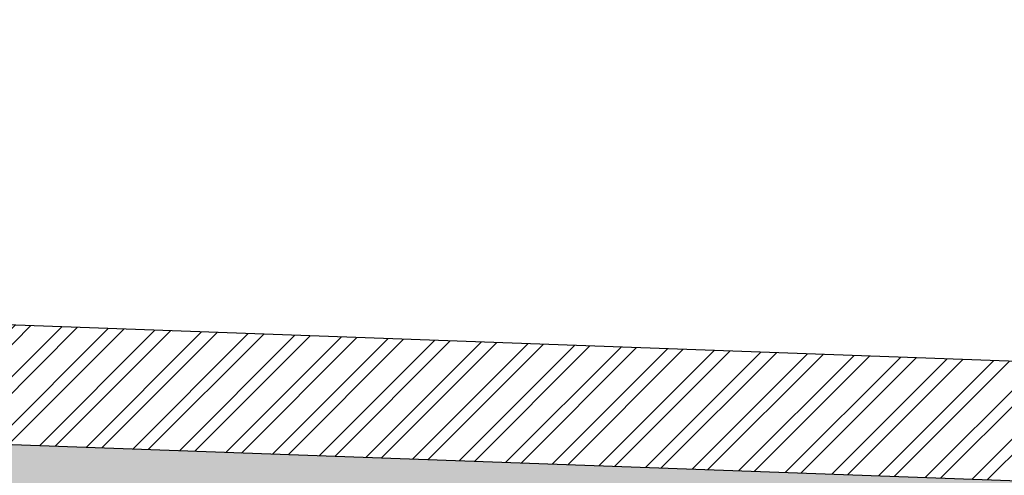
# Model space of a CAD drawing. Header units: millimetres. Extents: x 256680 to 410391, y -77299 to -22623.
# Tile 105 of 202: x 327231 to 328879, y -25919 to -25157. Entities that reach past the tile are written whole.
import ezdxf

# ---------------------------------------------------------------- set-up
doc = ezdxf.new("R2010")
doc.units = ezdxf.units.MM
doc.header["$LTSCALE"] = 2.5
doc.layers.add('HATCH LIGHT', color=250, linetype='Continuous', lineweight=0)
doc.layers.add('WALL', color=132, linetype='Continuous', lineweight=25)

msp = doc.modelspace()

# ---------------------------------------------------------------- hatches: boundary and pattern name
at = {"layer": 'HATCH LIGHT', "true_color": 0x636466}
h = msp.add_hatch(dxfattribs=at)
h.set_pattern_fill('ANSI32', color=251, scale=6)
h.set_pattern_definition([(45, (257511.52, -46725.026), (-40.411153, 40.411153), []), (45, (257538.46, -46725.026), (-40.411153, 40.411153), [])])
h.paths.add_polyline_path([(334654.4, -32590), (334460.4, -32638.8), (334642, -33359.7), (322089.3, -33359.6, -0.000263), (322074.8, -33559.6), (334898.6, -33559.7)])
h.paths.add_polyline_path([(322503.3, -25157.1), (322303.2, -25157.1, -0.011972), (321822, -34256), (322022.5, -34256, 0.01196)])
h.paths.add_polyline_path([(322486.9, -25697.6), (332165.8, -26046.6, 0.003501), (332659.9, -26800.6), (332827.5, -26691.5), (332277.4, -25850.5), (322493.1, -25497.7, -0.000262)])
h = msp.add_hatch(dxfattribs=at)
h.set_pattern_fill('ANSI36', color=251, scale=7)
h.set_pattern_definition([(45, (257511.52, -46725.026), (11.786586, 43.2174826), [55.5625, -11.1125, 0, -11.1125])])
h.paths.add_polyline_path([(328611.9, -26789), (329551.3, -26822.8), (329579, -26053.4), (332110.1, -26144.6), (332576.6, -26856), (332659.9, -26800.6, -0.003501), (332165.8, -26046.6), (329112.9, -25936.7, -0.403697), (329498.5, -26336.4, -1), (328698.5, -26336.4, -0.424809), (329112.9, -25936.7), (325280.4, -25798.4), (325276.8, -25898.3), (328639.7, -26019.5)])

# ---------------------------------------------------------------- linework, layer by layer
at = {"layer": 'WALL'}
msp.add_line((332277.4, -25850.5), (322494.1, -25497.7), dxfattribs=at)
at = {"layer": 'WALL', "flags": 128}
msp.add_lwpolyline([(332827.5, -26691.5), (332659.9, -26800.6, -0.003501), (332165.8, -26046.6), (322486.9, -25697.6)], format="xyb", dxfattribs=at)

doc.saveas('drawing.dxf')
